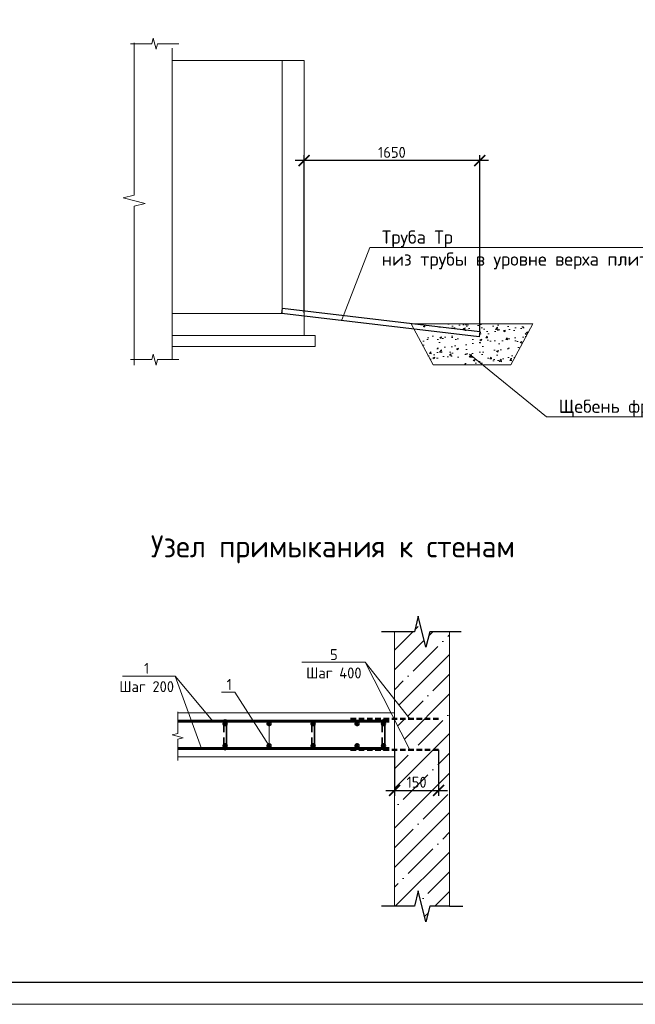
# Model space of a CAD drawing. Header units: millimetres. Extents: x 130535 to 1380046, y -231620 to 121434.
# Tile 2 of 135: x 366028 to 380020, y -231620 to -209245. Entities that reach past the tile are written whole.
import ezdxf
from ezdxf import colors
from ezdxf.entities.mleader import LeaderData, LeaderLine
from ezdxf.enums import TextEntityAlignment as Align
from ezdxf.math import Vec2, Vec3

# ---------------------------------------------------------------- set-up
doc = ezdxf.new("R2010")
doc.units = ezdxf.units.MM
doc.linetypes.add('DASHED2', pattern=[0.375, 0.25, -0.125])
doc.layers.get('DEFPOINTS').update_dxf_attribs({"lineweight": 0})
for name, color, linetype in [('ИЗМ', 7, 'Continuous'), ('Колонны', 7, 'Continuous'), ('ТОЛСТЫЕ_ОСНОВНЫЕ', 7, 'Continuous')]:
    doc.layers.add(name, color=color, linetype=linetype)
for name, color, linetype, lineweight in [('Основная 0.35', 7, 'Continuous', 35), ('Основная 0.60', 7, 'Continuous', 60), ('РАЗМЕРЫ', 7, 'Continuous', 9), ('Символы 0.20', 7, 'Continuous', 20), ('Тонкая', 7, 'Continuous', 20), ('Тонкая 0.20', 7, 'Continuous', 20), ('ТОНКИЕ', 7, 'Continuous', 9), ('штриховка', 7, 'Continuous', 18)]:
    doc.layers.add(name, color=color, linetype=linetype, lineweight=lineweight)
doc.styles.add('GOST-2.304_Type-B', font='GOST_Common.ttf')
doc.styles.add('ГОСТ', font='isocpeur.TTF')
doc.dimstyles.new('СПДС', dxfattribs={"dimscale": 100, "dimtxt": 2.5, "dimasz": 2.5, "dimexe": 1.25, "dimexo": 0, "dimtad": 1, "dimdec": 0, "dimtxsty": 'GOST-2.304_Type-B', "dimblk": 'ARCHTICK', "dimcen": 2.5, "dimdle": 2, "dimadec": 0, "dimazin": 2, "dimtfac": 0.75, "dimtdec": 0, "dimtmove": 1, "dimatfit": 3, "dimfxl": 1, "dimtolj": 1, "dimarcsym": 1})

# ---------------------------------------------------------------- blocks, each defined once
blk = doc.blocks.new('*U1423')
at = {"layer": 'ТОЛСТЫЕ_ОСНОВНЫЕ'}
blk.add_lwpolyline([(20, 5), (589, 5), (589, 415), (20, 415)], close=True, dxfattribs=at)
at = {"layer": 'ТОНКИЕ'}
blk.add_lwpolyline([(0, 0), (594, 0), (594, 420), (0, 420)], close=True, dxfattribs=at)
blk = doc.blocks.new('_ArchTick')
at = {"color": 0, "linetype": 'ByBlock', "const_width": 0.15}
blk.add_lwpolyline([(-0.5, -0.5), (0.5, 0.5)], dxfattribs=at)
blk = doc.blocks.new('*D750')
at = {"layer": 'DEFPOINTS', "color": 0, "linetype": 'Continuous', "lineweight": 0, "transparency": 16777216}
for p in [(372491, -212448), (372491, -215906), (376485, -216328)]:
    blk.add_point(p, dxfattribs=at)
at = {"layer": 'РАЗМЕРЫ', "color": 0, "linetype": 'Continuous', "lineweight": -2, "transparency": 16777216}
for p, q in [((372491, -215906), (372491, -212323)), ((376485, -216328), (376485, -212323)), ((376685, -212448), (372291, -212448))]:
    blk.add_line(p, q, dxfattribs=at)
at = {"layer": 'РАЗМЕРЫ', "color": 0, "linetype": 'Continuous', "lineweight": -2, "transparency": 16777216, "xscale": 250, "yscale": 250, "zscale": 250, "rotation": 180}
blk.add_blockref('_ArchTick', (372491, -212448), dxfattribs=at)
at = {"layer": 'РАЗМЕРЫ', "color": 0, "linetype": 'Continuous', "lineweight": -2, "transparency": 16777216, "xscale": 250, "yscale": 250, "zscale": 250}
blk.add_blockref('_ArchTick', (376485, -212448), dxfattribs=at)
at = {"layer": 'РАЗМЕРЫ', "color": 0, "linetype": 'Continuous', "lineweight": 0, "transparency": 16777216, "insert": (374488, -212260), "char_height": 250, "attachment_point": 5, "style": 'GOST-2.304_Type-B'}
blk.add_mtext('\\A1;1650', dxfattribs=at)
blk = doc.blocks.new('_None')
blk = doc.blocks.new('*D721')
at = {"layer": 'DEFPOINTS', "color": 0, "linetype": 'Continuous', "lineweight": 0, "transparency": 16777216}
for p in [(374548, -225835), (375548, -225835), (375548, -226761)]:
    blk.add_point(p, dxfattribs=at)
at = {"layer": 'РАЗМЕРЫ', "color": 0, "linetype": 'Continuous', "lineweight": -2, "transparency": 16777216}
for p, q in [((374548, -225835), (374548, -226886)), ((375548, -225835), (375548, -226886)), ((374348, -226761), (375748, -226761))]:
    blk.add_line(p, q, dxfattribs=at)
at = {"layer": 'РАЗМЕРЫ', "color": 0, "linetype": 'Continuous', "lineweight": -2, "transparency": 16777216, "xscale": 250, "yscale": 250, "zscale": 250, "rotation": 180}
blk.add_blockref('_ArchTick', (374548, -226761), dxfattribs=at)
at = {"layer": 'РАЗМЕРЫ', "color": 0, "linetype": 'Continuous', "lineweight": -2, "transparency": 16777216, "xscale": 250, "yscale": 250, "zscale": 250}
blk.add_blockref('_ArchTick', (375548, -226761), dxfattribs=at)
at = {"layer": 'РАЗМЕРЫ', "color": 0, "linetype": 'Continuous', "lineweight": 0, "transparency": 16777216, "insert": (375048, -226574), "char_height": 250, "attachment_point": 5, "style": 'GOST-2.304_Type-B'}
blk.add_mtext('\\A1;150', dxfattribs=at)

msp = doc.modelspace()

# ---------------------------------------------------------------- hatches: boundary and pattern name
at = {"layer": 'Колонны', "linetype": 'Continuous', "lineweight": 0}
h = msp.add_hatch(dxfattribs=at)
h.set_pattern_fill('AR-CONC', color=256, scale=2.5)
h.set_pattern_definition([(50, (671123.8, 302883.6), (455.46167, -39.84771), [47.625, -523.875]), (355, (671123.8, 302883.6), (-88.10855, 477.6421), [38.1, -419.10146]), (100.451445, (671161.75, 302880.27), (367.35312, 437.79438), [40.47502, -445.2256]), (46.1842, (671123.8, 303010.6), (677.6976, -105.1058), [71.4375, -785.8125]), (96.63556, (671180.27, 303001.83), (593.5103, 618.5653), [60.71256, -667.839]), (351.18415, (671123.8, 303010.6), (593.5103, 618.5653), [57.1499, -628.6493]), (21, (671187.3, 302978.84), (379.03598, -255.663), [47.625, -523.875]), (326, (671187.3, 302978.84), (154.50507, 460.4699), [38.1, -419.1]), (71.451445, (671218.9, 302957.54), (533.54105, 204.80692), [40.47502, -445.22484]), (37.5, (671123.79, 302883.6), (7.72151, 211.387597), [0, -414.02, 0, -425.45, 0, -420.6875]), (7.5, (671123.8, 302883.6), (167.04916, 250.45144), [0, -242.57, 0, -404.495, 0, -160.3375]), (327.5, (670982.19, 302883.6), (338.97649, -14.32186), [0, -158.75, 0, -495.3, 0, -657.225]), (317.5, (670918.7, 302883.6), (370.32295, 63.56623), [0, -206.375, 0, -328.93, 0, -466.725])])
h.paths.add_polyline_path([(375017.5, -216330.3), (376471.6, -216502.2), (376484.9, -216377.9), (374945.5, -216195.9), (374924.5, -216156.8), (377689.9, -216156.8), (377189.9, -217090), (375424.5, -217090)])
at = {"layer": 'штриховка', "linetype": 'Continuous', "lineweight": 0}
h = msp.add_hatch(dxfattribs=at)
h.set_pattern_fill('ANSI35', color=256, scale=100)
h.set_pattern_definition([(45, (-210767.5, -100794.7), (-449.0128, 449.0128), []), (45, (-210318.5, -100794.7), (-449.0128, 449.0128), [793.75, -158.75, 0, -158.75])])
h.paths.add_polyline_path([(374547.7, -225993.4), (374547.7, -225993.4), (374547.7, -225835.2), (374895.7, -225835.2), (374547.7, -225152.1), (374547.7, -225132.7), (374895.7, -225132.7), (374547.7, -224691.1), (374547.7, -223153.4), (374997.7, -223153.4), (375085.2, -222803.4), (375260.2, -223503.4), (375347.7, -223153.4), (375797.7, -223153.4), (375797.7, -229393.4), (375347.7, -229393.4), (375260.2, -229743.4), (375085.2, -229043.4), (374997.7, -229393.4), (374547.7, -229393.4)])

# ---------------------------------------------------------------- linework, layer by layer
at = {"color": 0, "linetype": 'ByBlock', "lineweight": -2}
for p, q in [((374547.7, -223153.4), (374247.7, -223153.4)), ((374997.7, -223153.4), (374547.7, -223153.4)), ((376059.1, -223153.4), (375347.7, -223153.4)), ((374547.7, -229393.4), (374247.7, -229393.4)), ((374997.7, -229393.4), (374547.7, -229393.4)), ((375797.7, -229393.4), (375347.7, -229393.4)), ((375797.7, -229393.4), (376097.7, -229393.4))]:
    msp.add_line(p, q, dxfattribs=at)
at = {"linetype": 'DASHED2', "lineweight": 50, "ltscale": 500}
for p, q in [((373547.7, -225132.7), (375547.7, -225132.7)), ((373547.7, -225835.2), (375547.7, -225835.2))]:
    msp.add_line(p, q, dxfattribs=at)
at = {"linetype": 'ByBlock', "lineweight": 20, "ltscale": 0.5}
msp.add_lwpolyline([(368628, -209771), (368628, -213233.5), (368378, -213296), (368878, -213421), (368628, -213483.5), (368628, -217096)], dxfattribs=at)
at = {"color": 0, "linetype": 'ByBlock', "lineweight": -2}
for points in [[(375347.7, -223153.4), (375260.2, -223503.4), (375085.2, -222803.4), (374997.7, -223153.4)], [(375347.7, -229393.4), (375260.2, -229743.4), (375085.2, -229043.4), (374997.7, -229393.4)]]:
    msp.add_lwpolyline(points, dxfattribs=at)
at = {"layer": 'ИЗМ', "linetype": 'Continuous', "lineweight": 30}
msp.add_lwpolyline([(371998.1, -215797.9), (376484.9, -216328.2), (376471.6, -216452.5), (371984.8, -215922.2), (371998.1, -215797.9)], dxfattribs=at)
at = {"layer": 'ИЗМ', "linetype": 'Continuous', "lineweight": 0}
msp.add_lwpolyline([(377689.9, -216156.8), (374924.5, -216156.8), (375424.5, -217090), (377189.9, -217090)], close=True, dxfattribs=at)
at = {"layer": 'Основная 0.35'}
for p, q in [((370667.7, -225183.4), (370667.7, -225433.4)), ((370727.7, -225183.4), (370727.7, -225803.4)), ((372667.7, -225183.4), (372667.7, -225433.4)), ((372727.7, -225183.4), (372727.7, -225803.4)), ((374267.7, -225183.4), (374267.7, -225433.4)), ((374327.7, -225183.4), (374327.7, -225803.4)), ((370667.7, -225803.4), (370667.7, -225553.4)), ((372667.7, -225803.4), (372667.7, -225553.4)), ((374267.7, -225803.4), (374267.7, -225553.4))]:
    msp.add_line(p, q, dxfattribs=at)
for centre, start, end in [((370697.7, -225183.4), 0, 180), ((374297.7, -225183.4), 0, 180), ((370697.7, -225803.4), 180, 0), ((374297.7, -225803.4), 180, 0)]:
    msp.add_arc(centre, 30, start, end, dxfattribs=at)
at = {"layer": 'Основная 0.60'}
for p, q in [((369620.3, -225183.4), (374422.7, -225183.4)), ((369620.3, -225803.4), (374422.7, -225803.4))]:
    msp.add_line(p, q, dxfattribs=at)
for centre in [(370697.7, -225243.4), (371697.7, -225243.4), (372697.7, -225243.4), (373697.7, -225243.4), (374297.7, -225243.4), (370697.7, -225743.4), (371697.7, -225743.4), (372697.7, -225743.4), (373697.7, -225743.4), (374297.7, -225743.4)]:
    msp.add_circle(centre, 30, dxfattribs=at)
at = {"layer": 'РАЗМЕРЫ', "linetype": 'Continuous', "lineweight": 0}
for p, q in [((373883.6, -223848.6), (374895.7, -225835.2)), ((369561.8, -224159.7), (370162.2, -225803.4))]:
    msp.add_line(p, q, dxfattribs=at)
at = {"layer": 'Символы 0.20'}
for points in [[(369561.8, -224159.7), (368367.1, -224159.7)], [(370420.8, -225183.4), (369561.8, -224159.7)]]:
    msp.add_lwpolyline(points, dxfattribs=at)
at = {"layer": 'Тонкая'}
for points in [[(368543.6, -209790.4), (368618.6, -209790.4), (369033.4, -209790.4), (369064.6, -209665.4), (369127.1, -209915.4), (369158.4, -209790.4), (369573.1, -209790.4), (369648.1, -209790.4)], [(368543.6, -216968), (368618.6, -216968), (369033.4, -216968), (369064.6, -216843), (369127.1, -217093), (369158.4, -216968), (369573.1, -216968), (369648.1, -216968)], [(369620.3, -226081.7), (369620.3, -226006.7), (369620.3, -225591.9), (369745.3, -225560.7), (369495.3, -225498.2), (369620.3, -225466.9), (369620.3, -225052.1), (369620.3, -224977.1)]]:
    msp.add_lwpolyline(points, dxfattribs=at)
at = {"layer": 'Тонкая 0.20'}
for p, q in [((369491.4, -209896), (369491.4, -216968)), ((371991.4, -210172.2), (369491.4, -210172.2)), ((371991.4, -210172.2), (372491.4, -210172.2)), ((371991.4, -215909.7), (371991.4, -210172.2)), ((372491.4, -210172.2), (372491.4, -215909.7)), ((371991.4, -215922.2), (371991.4, -212839.9)), ((372491.4, -212839.9), (372491.4, -216422.2)), ((369491.4, -215922.2), (371991.4, -215922.2)), ((372741.4, -216422.2), (369491.4, -216422.2)), ((372741.4, -216422.2), (372741.4, -216672.2)), ((372741.4, -216672.2), (369491.4, -216672.2))]:
    msp.add_line(p, q, dxfattribs=at)
at = {"layer": 'Тонкая 0.20', "ltscale": 6}
for p, q in [((374547.7, -229393.4), (374547.7, -223153.4)), ((375797.7, -223153.4), (375797.7, -229393.4))]:
    msp.add_line(p, q, dxfattribs=at)
at = {"layer": 'Тонкая 0.20'}
for points in [[(374547.7, -224993.4), (369620.3, -224993.4)], [(369620.3, -225993.4), (374547.7, -225993.4), (374547.7, -224993.4)]]:
    msp.add_lwpolyline(points, dxfattribs=at)

# ---------------------------------------------------------------- block references
at = {"xscale": 100, "yscale": 100, "zscale": 100}
msp.add_blockref('*U1423', (344595.6, -231619.8), dxfattribs=at)

# ---------------------------------------------------------------- texts
at = {"layer": 'Символы 0.20', "insert": (368914.7, -223859.7), "char_height": 250, "attachment_point": 2, "style": 'GOST-2.304_Type-B'}
msp.add_mtext('1\\PШаг 200', dxfattribs=at)
at = {"layer": 'ТОНКИЕ', "linetype": 'Continuous', "lineweight": 0, "style": 'GOST-2.304_Type-B'}
msp.add_text('Узел примыкания к стенам', height=500, dxfattribs=at).set_placement((373146.6, -221213.4), align=Align.MIDDLE_CENTER)

# ---------------------------------------------------------------- dimensions: what is measured, and where the dimension line sits
at = {"layer": 'РАЗМЕРЫ', "color": 3, "linetype": 'Continuous', "lineweight": 0}
dim = msp.add_linear_dim(base=(372491.4, -212447.6), p1=(376484.9, -216328.2), p2=(372491.4, -215905.9), angle=180, text='1650', dimstyle='СПДС', override={"dimlfac": 0.2}, dxfattribs=at)
dim.commit()
dim.dimension.update_dxf_attribs({"geometry": '*D750', "text_midpoint": (374488.1, -212260.1)})
at = {"layer": 'РАЗМЕРЫ', "linetype": 'Continuous', "lineweight": 0}
dim = msp.add_linear_dim(base=(375547.7, -226761.4), p1=(374547.7, -225835.2), p2=(375547.7, -225835.2), text='150', dimstyle='СПДС', dxfattribs=at)
dim.commit()
dim.dimension.update_dxf_attribs({"geometry": '*D721', "text_midpoint": (375047.7, -226573.9)})

# ---------------------------------------------------------------- leaders
at = {"layer": 'Символы 0.20', "ltscale": 100}
ml = msp.add_multileader_mtext('Standard', dxfattribs=at)
ml.set_content('Труба Тр\\Pниз трубы в уровне верха плиты', color=256, style='ГОСТ')
ml.set_leader_properties(color=256, linetype='ByLayer', lineweight=-1)
ml.set_arrow_properties(name='NONE')
ml.build(insert=Vec2(0, 0))
ml.multileader.update_dxf_attribs({"text_left_attachment_type": 6, "text_right_attachment_type": 6, "dogleg_length": 2.5, "arrow_head_size": 45, "scale": 100})
ctx = ml.context
ctx.base_point, ctx.scale, ctx.char_height, ctx.arrow_head_size, ctx.landing_gap_size, ctx.plane_origin = Vec3(374236, -214425.6), 100, 300, 45, 22.5, Vec3(368339.5, -217736.1)
ctx.left_attachment, ctx.right_attachment = 6, 6
notes = []
notes.append((ctx, [(1, (1, 1, 0), (373986, -214425.6), (1, 0), 250, [(0, [(373346.6, -216065.9)], 0, [])])]))
ctx.mtext.insert, ctx.mtext.width, ctx.mtext.flow_direction = Vec3(374258.5, -214035.6), 6442.783, 5
ml = msp.add_multileader_mtext('Standard', dxfattribs=at)
ml.set_content('Щебень фр.20-40', color=256, style='ГОСТ')
ml.set_leader_properties(color=256, linetype='ByLayer', lineweight=-1)
ml.set_arrow_properties(name='NONE')
ml.build(insert=Vec2(0, 0))
ml.multileader.update_dxf_attribs({"text_left_attachment_type": 6, "text_right_attachment_type": 6, "dogleg_length": 2.5, "arrow_head_size": 45, "scale": 100})
ctx = ml.context
ctx.base_point, ctx.scale, ctx.char_height, ctx.arrow_head_size, ctx.landing_gap_size, ctx.plane_origin = Vec3(378255, -218269.3), 100, 300, 45, 22.5, Vec3(372358.5, -221579.7)
ctx.left_attachment, ctx.right_attachment = 6, 6
notes.append((ctx, [(1, (1, 1, 0), (378005, -218269.3), (1, 0), 250, [(0, [(376254, -216842.8)], 0, [])])]))
ctx.mtext.insert, ctx.mtext.width, ctx.mtext.flow_direction = Vec3(378277.5, -217879.3), 2129.129, 5
at = {"layer": 'Символы 0.20'}
ml = msp.add_multileader_mtext('Standard', dxfattribs=at)
ml.set_content('5\\PШаг 400', color=256, style='GOST-2.304_Type-B')
ml.set_leader_properties(color=256, linetype='ByLayer', lineweight=-1)
ml.set_arrow_properties(name='NONE')
ml.build(insert=Vec2(0, 0))
ml.multileader.update_dxf_attribs({"text_left_attachment_type": 6, "text_right_attachment_type": 6, "dogleg_length": 1, "arrow_head_size": 18, "scale": 20})
ctx = ml.context
ctx.base_point, ctx.scale, ctx.char_height, ctx.arrow_head_size, ctx.landing_gap_size, ctx.plane_origin = Vec3(372555, -223848.6), 20, 250, 18, 9, Vec3(375029.1, -223724)
ctx.left_attachment, ctx.right_attachment, ctx.text_align_type = 6, 6, 1
notes.append((ctx, [(0, (1, 1, 0), (373883.6, -223848.6), (-1, 0), 100, [(0, [(374895.7, -225132.7)], 0, [])])]))
ctx.mtext.insert, ctx.mtext.alignment, ctx.mtext.flow_direction = Vec3(373169.3, -223548.6), 2, 5
ml = msp.add_multileader_mtext('Standard', dxfattribs=at)
ml.set_content('1', color=256, style='GOST-2.304_Type-B')
ml.set_leader_properties(color=256, linetype='ByLayer', lineweight=-1)
ml.set_arrow_properties(name='NONE')
ml.build(insert=Vec2(0, 0))
ml.multileader.update_dxf_attribs({"text_left_attachment_type": 6, "text_right_attachment_type": 6, "dogleg_length": 1, "arrow_head_size": 18, "scale": 20})
ctx = ml.context
ctx.base_point, ctx.scale, ctx.char_height, ctx.arrow_head_size, ctx.landing_gap_size, ctx.plane_origin = Vec3(370723.1, -224527.5), 20, 250, 18, 9, Vec3(373164.5, -220373.4)
ctx.left_attachment, ctx.right_attachment = 6, 6
notes.append((ctx, [(0, (1, 1, 0), (370916.1, -224527.5), (-1, 0), 100, [(1, [(371697.7, -225243.4), (371697.7, -225743.4)], 0, [])])]))
ctx.mtext.insert, ctx.mtext.width, ctx.mtext.flow_direction = Vec3(370732.1, -224227.5), 28.429, 5
for ctx, leaders in notes:
    for number, flags, end, landing, length, lines in leaders:
        leader = LeaderData()
        leader.index, (leader.has_last_leader_line, leader.has_dogleg_vector, leader.attachment_direction) = number, flags
        leader.last_leader_point, leader.dogleg_vector, leader.dogleg_length = Vec3(end), Vec3(landing), length
        for number, points, colour, breaks in lines:
            line = LeaderLine()
            line.index, line.vertices, line.color, line.breaks = number, Vec3.list(points), colors.encode_raw_color(colour), breaks
            leader.lines.append(line)
        ctx.leaders.append(leader)

doc.saveas('drawing.dxf')
